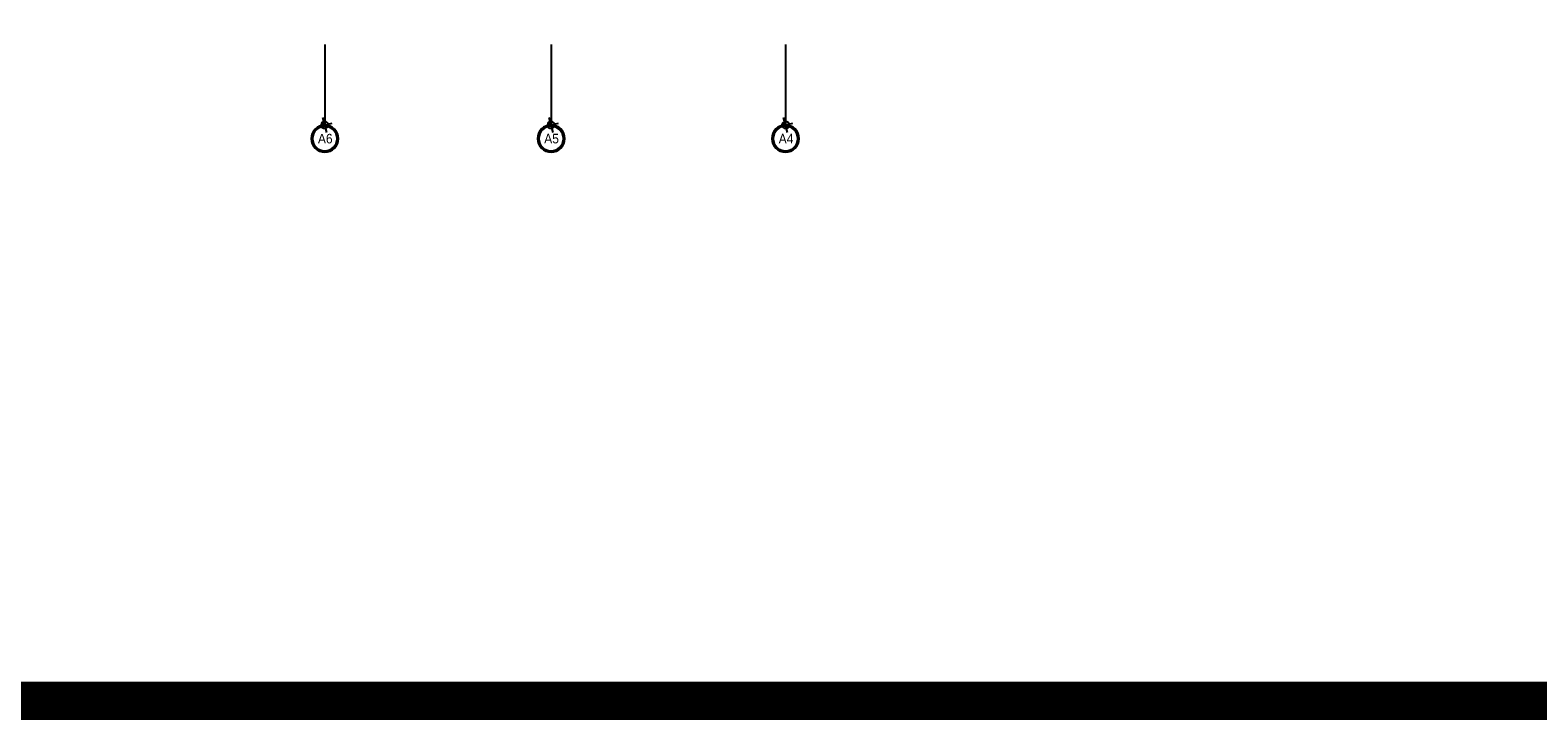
# Model space of a CAD drawing. Header units: inches. Extents: x -281236 to -70395, y 38777 to 102341.
# Tile 240 of 244: x -79485 to -75947, y 46338 to 47957. Entities that reach past the tile are written whole.
import ezdxf
from ezdxf.enums import TextEntityAlignment as Align

# ---------------------------------------------------------------- set-up
doc = ezdxf.new("R2010")
doc.units = ezdxf.units.IN
doc.header["$MEASUREMENT"] = 0
doc.linetypes.add('CENTER', pattern=[2, 1.25, -0.25, 0.25, -0.25])
doc.layers.get('0').update_dxf_attribs({"color": 101})
for name, color, linetype in [('Os-osie glowne', 8, 'CENTER'), ('Os-osie-opis', 8, 'Continuous'), ('Sc-cegla pelna-hatch', 8, 'Continuous')]:
    doc.layers.add(name, color=color, linetype=linetype)
doc.styles.add('dwg_opis duży', font='ARIAL.TTF', dxfattribs={"width": 0.9})

# ---------------------------------------------------------------- blocks, each defined once
blk = doc.blocks.new('_opis_osi_liczbowy')
blk.add_hatch(color=256).paths.add_polyline_path([(32, 32), (32, 28.8, -1), (32, -28.8), (32, -32, 1)])
at = {"layer": 'Defpoints'}
h = blk.add_hatch(color=256, dxfattribs=at)
h.paths.add_polyline_path([(-2.2, -8, 0.414214), (8, -2.2), (0, 0)])
h.paths.add_polyline_path([(-8, 2.2), (0, 0), (2.2, 8, 0.414214)])
for radius in [32, 28.8]:
    blk.add_circle((32, 0), radius)
for p, q in [((17.3, -4.6), (-17.3, 4.6)), ((4.6, 17.3), (-4.6, -17.3))]:
    blk.add_line(p, q, dxfattribs=at)
blk.add_circle((0, 0), 8.32, dxfattribs=at)
at = {"style": 'dwg_opis duży', "width": 0.9}
blk.add_attdef('AXNAMEH', text='', height=22.4, rotation=90, dxfattribs=at).set_placement((32, 0), align=Align.MIDDLE_CENTER)

msp = doc.modelspace()

# ---------------------------------------------------------------- linework, layer by layer
at = {"layer": 'Os-osie glowne'}
for points in [[(-78793.41, 47923.03), (-78793.41, 47765.97)], [(-78262.25, 47923.03), (-78262.25, 47734.06)], [(-77712.24, 47923.03), (-77712.24, 47734.06)]]:
    msp.add_lwpolyline(points, dxfattribs=at)
at = {"layer": 'Os-osie-opis'}
msp.add_lwpolyline([(-78793.41, 47765.97), (-78793.41, 47733.97)], dxfattribs=at)
at = {"layer": 'Sc-cegla pelna-hatch', "color": 3, "const_width": 90}
msp.add_lwpolyline([(-109488.02, 50676.26), (-70440.14, 50676.26), (-70440.14, 46382.84), (-109488.02, 46382.84)], close=True, dxfattribs=at)

# ---------------------------------------------------------------- block references
at = {"layer": 'Os-osie-opis'}
ref = msp.add_blockref('_opis_osi_liczbowy', (-78793.41, 47733.97), dxfattribs=dict(at, xscale=-1, rotation=90))
ref.add_attrib('AXNAMEH', 'A6', dxfattribs={"layer": '0', "height": 22.4, "style": 'dwg_opis duży', "width": 0.9}).set_placement((-78792.27, 47701.98), align=Align.MIDDLE_CENTER)
ref = msp.add_blockref('_opis_osi_liczbowy', (-78262.25, 47734.06), dxfattribs=dict(at, xscale=-1, rotation=90))
ref.add_attrib('AXNAMEH', 'A5', dxfattribs={"layer": '0', "height": 22.4, "style": 'dwg_opis duży', "width": 0.9}).set_placement((-78261.27, 47702.07), align=Align.MIDDLE_CENTER)
ref = msp.add_blockref('_opis_osi_liczbowy', (-77712.24, 47734.06), dxfattribs=dict(at, xscale=-1, rotation=90))
ref.add_attrib('AXNAMEH', 'A4', dxfattribs={"layer": '0', "height": 22.4, "style": 'dwg_opis duży', "width": 0.9}).set_placement((-77711.03, 47702.07), align=Align.MIDDLE_CENTER)

doc.saveas('drawing.dxf')
